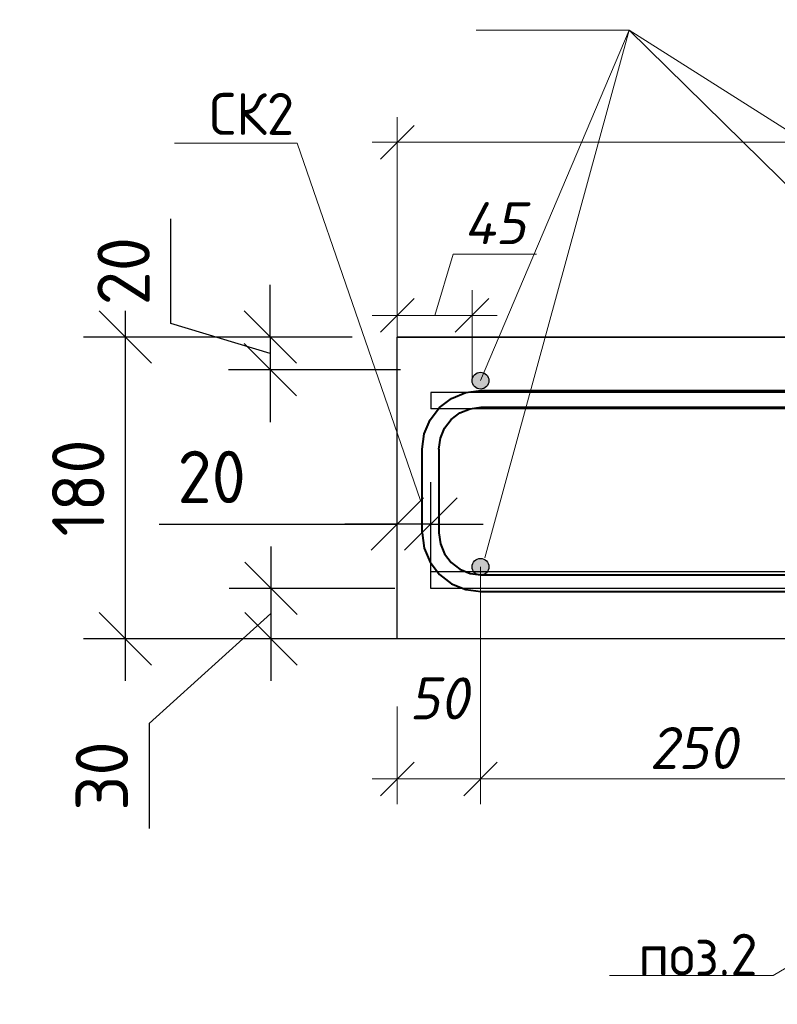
# Model space of a CAD drawing. Header units: millimetres. Extents: x 40580 to 2152466, y -328404 to 177125.
# Tile 60 of 252: x 379760 to 384279, y 137534 to 143407. Entities that reach past the tile are written whole.
import ezdxf
from ezdxf import colors
from ezdxf.entities.mleader import LeaderData, LeaderLine
from ezdxf.math import Vec2, Vec3

# ---------------------------------------------------------------- set-up
doc = ezdxf.new("R2010")
doc.units = ezdxf.units.MM
doc.layers.add('801Арм Тонкие линии', color=72, linetype='Continuous')
doc.layers.add('911Сл Штриховка', color=50, linetype='Continuous')
for name, color, linetype, lineweight in [('Арм_хомуты', 133, 'Continuous', 18), ('Перекрытие ж_бетон', 250, 'Continuous', 30), ('подоснова', 151, 'Continuous', 5), ('Размеры', 9, 'Continuous', 15), ('Столовая Двери и окна', 7, 'Continuous', 15)]:
    doc.layers.add(name, color=color, linetype=linetype, lineweight=lineweight)
doc.styles.add('GOST 2.304', font='isocpeur.ttf', dxfattribs={"width": 0.8})
doc.styles.add('GOST-2.304_Type-B', font='GOST_Common.ttf')
doc.styles.add('ГОСТ', font='isocpeur.ttf')
doc.styles.add('ГОСТ 2.304', font='isocpeur.ttf')
doc.styles.add('Украинский', font='isocpeur.ttf', dxfattribs={"oblique": 12})
doc.dimstyles.new('10', dxfattribs={"dimscale": 0, "dimtxt": 250, "dimasz": 200, "dimexe": 150, "dimexo": 0, "dimgap": 60, "dimtad": 1, "dimdec": 0, "dimlfac": 0.1, "dimrnd": 1, "dimzin": 0, "dimdsep": 46, "dimtxsty": 'ГОСТ 2.304', "dimblk": 'OBLIQUE', "dimcen": 0.09, "dimdle": 150, "dimadec": 0, "dimazin": 0, "dimtfac": 1, "dimtdec": 0, "dimtmove": 1, "dimatfit": 2, "dimfxl": 1, "dimtzin": 0, "dimlwd": 0, "dimlwe": 0, "dimarcsym": 0})
doc.dimstyles.new('СПДС', dxfattribs={"dimscale": 125, "dimtxt": 2.5, "dimasz": 2.5, "dimexe": 2, "dimexo": 0.625, "dimgap": 1, "dimtad": 1, "dimdec": 0, "dimtxsty": 'GOST-2.304_Type-B', "dimblk": 'OBLIQUE', "dimcen": 2.5, "dimdle": 2, "dimadec": 0, "dimazin": 2, "dimtfac": 0.75, "dimtdec": 0, "dimtmove": 1, "dimatfit": 3, "dimfxl": 1, "dimtfill": 1, "dimtolj": 1, "dimarcsym": 1})

# ---------------------------------------------------------------- blocks, each defined once
blk = doc.blocks.new('_OBLIQUE')
at = {"color": 0, "linetype": 'ByBlock'}
blk.add_line((-0.5, -0.5), (0.5, 0.5), dxfattribs=at)
blk = doc.blocks.new('*D5497')
at = {"layer": 'Defpoints', "color": 0, "lineweight": 25, "ltscale": 0.3, "transparency": 16777216}
for p in [(380390.7, 141513.7), (381662.9, 141513.7), (381628.6, 139714)]:
    blk.add_point(p, dxfattribs=at)
at = {"layer": 'подоснова', "color": 0, "lineweight": -2, "ltscale": 0.3, "transparency": 16777216}
for p, q in [((380390.7, 139464), (380390.7, 141763.7)), ((381584.8, 141513.7), (380140.7, 141513.7)), ((381550.5, 139714), (380140.7, 139714))]:
    blk.add_line(p, q, dxfattribs=at)
at = {"layer": 'подоснова', "color": 0, "lineweight": -2, "ltscale": 0.3, "transparency": 16777216, "xscale": 312.5, "yscale": 312.5, "zscale": 312.5}
for p, rotation in [((380390.7, 141513.7), 90), ((380390.7, 139714), 270)]:
    blk.add_blockref('_OBLIQUE', p, dxfattribs=dict(at, rotation=rotation))
at = {"layer": 'подоснова', "color": 0, "ltscale": 0.3, "transparency": 16777216, "insert": (380109.4, 140613.9), "char_height": 312.5, "attachment_point": 5, "rotation": 90, "style": 'GOST-2.304_Type-B', "bg_fill": 3, "box_fill_scale": 1.1, "bg_fill_color": 256, "bg_fill_true_color": 13158600, "bg_fill_transparency": 0}
blk.add_mtext('\\A1;180', dxfattribs=at)
blk = doc.blocks.new('*D5498')
at = {"layer": 'Defpoints', "color": 0, "lineweight": 25, "ltscale": 0.3, "transparency": 16777216}
for p in [(381821.7, 141514), (381254.9, 141319), (382110.7, 141319)]:
    blk.add_point(p, dxfattribs=at)
at = {"layer": 'подоснова', "color": 0, "lineweight": -2, "ltscale": 0.3, "transparency": 16777216}
for p, q in [((380661.2, 141594.6), (380661.2, 142219.6)), ((381254.9, 141514), (381254.9, 141826.5)), ((381254.9, 141416.5), (380661.2, 141594.6)), ((381743.6, 141514), (381004.9, 141514)), ((381254.9, 141514), (381254.9, 141319)), ((381254.9, 141514), (381254.9, 141319)), ((382032.6, 141319), (381004.9, 141319)), ((381254.9, 141319), (381254.9, 141006.5))]:
    blk.add_line(p, q, dxfattribs=at)
at = {"layer": 'подоснова', "color": 0, "lineweight": -2, "ltscale": 0.3, "transparency": 16777216, "xscale": 312.5, "yscale": 312.5, "zscale": 312.5}
for p, rotation in [((381254.9, 141514), 270), ((381254.9, 141319), 90)]:
    blk.add_blockref('_OBLIQUE', p, dxfattribs=dict(at, rotation=rotation))
at = {"layer": 'подоснова', "color": 0, "ltscale": 0.3, "transparency": 16777216, "insert": (380379.9, 141907.1), "char_height": 312.5, "attachment_point": 5, "rotation": 90, "style": 'GOST-2.304_Type-B', "bg_fill": 3, "box_fill_scale": 1.1, "bg_fill_color": 256, "bg_fill_true_color": 13158600, "bg_fill_transparency": 0}
blk.add_mtext('\\A1;20', dxfattribs=at)
blk = doc.blocks.new('*D5499')
at = {"layer": 'Defpoints', "color": 0, "lineweight": 25, "ltscale": 0.3, "transparency": 16777216}
for p in [(382076.9, 140015.1), (381258.7, 139714), (382123.6, 139714)]:
    blk.add_point(p, dxfattribs=at)
at = {"layer": 'подоснова', "color": 0, "lineweight": -2, "ltscale": 0.3, "transparency": 16777216}
for p, q in [((381258.7, 140265.1), (381258.7, 139464)), ((381998.7, 140015.1), (381008.7, 140015.1)), ((381258.7, 139864.6), (380531.6, 139208.1)), ((382045.5, 139714), (381008.7, 139714)), ((380531.6, 139208.1), (380531.6, 138583.1))]:
    blk.add_line(p, q, dxfattribs=at)
at = {"layer": 'подоснова', "color": 0, "lineweight": -2, "ltscale": 0.3, "transparency": 16777216, "xscale": 312.5, "yscale": 312.5, "zscale": 312.5}
for p, rotation in [((381258.7, 140015.1), 90), ((381258.7, 139714), 270)]:
    blk.add_blockref('_OBLIQUE', p, dxfattribs=dict(at, rotation=rotation))
at = {"layer": 'подоснова', "color": 0, "ltscale": 0.3, "transparency": 16777216, "insert": (380250.3, 138895.6), "char_height": 312.5, "attachment_point": 5, "rotation": 90, "style": 'GOST-2.304_Type-B', "bg_fill": 3, "box_fill_scale": 1.1, "bg_fill_color": 256, "bg_fill_true_color": 13158600, "bg_fill_transparency": 0}
blk.add_mtext('\\A1;30', dxfattribs=at)
blk = doc.blocks.new('*D5584')
at = {"layer": 'Defpoints', "color": 0, "lineweight": 25, "ltscale": 0.3, "transparency": 16777216}
for p in [(382508.8, 140143.7), (382012.7, 139311), (382508.8, 138877.9)]:
    blk.add_point(p, dxfattribs=at)
at = {"layer": 'подоснова', "color": 0, "lineweight": 0, "ltscale": 0.3, "transparency": 16777216}
for p, q in [((382508.8, 140143.7), (382508.8, 138727.9)), ((382012.7, 139311), (382012.7, 138727.9)), ((381862.7, 138877.9), (382658.8, 138877.9))]:
    blk.add_line(p, q, dxfattribs=at)
at = {"layer": 'подоснова', "color": 0, "lineweight": 0, "ltscale": 0.3, "transparency": 16777216, "xscale": 200, "yscale": 200, "zscale": 200, "rotation": 180}
blk.add_blockref('_OBLIQUE', (382012.7, 138877.9), dxfattribs=at)
at = {"layer": 'подоснова', "color": 0, "lineweight": 0, "ltscale": 0.3, "transparency": 16777216, "xscale": 200, "yscale": 200, "zscale": 200}
blk.add_blockref('_OBLIQUE', (382508.8, 138877.9), dxfattribs=at)
at = {"layer": 'подоснова', "color": 0, "ltscale": 0.3, "transparency": 16777216, "insert": (382260.8, 139358.7), "char_height": 250, "attachment_point": 5, "style": 'Украинский', "bg_fill": 3, "box_fill_scale": 1.1, "bg_fill_color": 256, "bg_fill_true_color": 13158600, "bg_fill_transparency": 0}
blk.add_mtext('50', dxfattribs=at)
blk = doc.blocks.new('*D5585')
at = {"layer": 'Defpoints', "color": 0, "lineweight": 25, "ltscale": 0.3, "transparency": 16777216}
for p in [(382508.8, 140143.7), (385048.8, 140143.7), (385048.8, 138877.9)]:
    blk.add_point(p, dxfattribs=at)
at = {"layer": 'подоснова', "color": 0, "lineweight": 0, "ltscale": 0.3, "transparency": 16777216}
for p, q in [((382508.8, 140143.7), (382508.8, 138727.9)), ((385048.8, 140143.7), (385048.8, 138727.9)), ((382358.8, 138877.9), (385198.8, 138877.9))]:
    blk.add_line(p, q, dxfattribs=at)
at = {"layer": 'подоснова', "color": 0, "lineweight": 0, "ltscale": 0.3, "transparency": 16777216, "xscale": 200, "yscale": 200, "zscale": 200, "rotation": 180}
blk.add_blockref('_OBLIQUE', (382508.8, 138877.9), dxfattribs=at)
at = {"layer": 'подоснова', "color": 0, "lineweight": 0, "ltscale": 0.3, "transparency": 16777216, "xscale": 200, "yscale": 200, "zscale": 200}
blk.add_blockref('_OBLIQUE', (385048.8, 138877.9), dxfattribs=at)
at = {"layer": 'подоснова', "color": 0, "ltscale": 0.3, "transparency": 16777216, "insert": (383778.8, 139062.9), "char_height": 250, "attachment_point": 5, "style": 'Украинский', "bg_fill": 3, "box_fill_scale": 1.1, "bg_fill_color": 256, "bg_fill_true_color": 13158600, "bg_fill_transparency": 0}
blk.add_mtext('250', dxfattribs=at)
blk = doc.blocks.new('*U334')
at = {"color": 0, "linetype": 'ByBlock', "lineweight": -2}
for p, q in [((-60, 25), (-60, 427.53)), ((-50, 427.53), (-60, 427.53)), ((-50, 25), (-50, 427.53)), ((50, 25), (50, 427.53)), ((50, 427.53), (60, 427.53)), ((60, 25), (60, 427.53)), ((-58.81, 15.94), (-60, 25)), ((-49.15, 18.53), (-50, 25)), ((49.15, 18.53), (50, 25)), ((58.81, 15.94), (60, 25)), ((-46.65, 12.5), (-49.15, 18.53)), ((46.65, 12.5), (49.15, 18.53)), ((-55.31, 7.5), (-58.81, 15.94)), ((-42.68, 7.32), (-46.65, 12.5)), ((42.68, 7.32), (46.65, 12.5)), ((55.31, 7.5), (58.81, 15.94)), ((-49.75, 0.25), (-55.31, 7.5)), ((-37.5, 3.35), (-42.68, 7.32)), ((37.5, 3.35), (42.68, 7.32)), ((49.75, 0.25), (55.31, 7.5)), ((-42.5, -5.31), (-49.75, 0.25)), ((-31.47, 0.85), (-37.5, 3.35)), ((-25, 0), (-31.47, 0.85)), ((-25, 0), (25, 0)), ((25, 0), (31.47, 0.85)), ((31.47, 0.85), (37.5, 3.35)), ((42.5, -5.31), (49.75, 0.25)), ((-34.06, -8.81), (-42.5, -5.31)), ((34.06, -8.81), (42.5, -5.31)), ((-25, -10), (-34.06, -8.81)), ((25, -10), (-25, -10)), ((25, -10), (34.06, -8.81))]:
    blk.add_line(p, q, dxfattribs=at)
at = {"style": 'GOST 2.304', "oblique": 15, "flags": 9}
for tag, p in [('ПОЗИЦИЯ', (806.29, -54.36)), ('ДИАМЕТР', (806.6, -58.65)), ('КЛАСС', (806.89, -63.14)), ('ДЛИНА', (807.32, -67.9)), ('МАССА', (807.61, -73.29))]:
    blk.add_attdef(tag, p, '', height=2.5, dxfattribs=at)
blk = doc.blocks.new('_None')
blk = doc.blocks.new('*D5600')
at = {"layer": 'Defpoints', "color": 0, "lineweight": 25, "ltscale": 0.3, "transparency": 16777216}
for p in [(382012.7, 142675.7), (382012.7, 141514), (397512.6, 140932.4)]:
    blk.add_point(p, dxfattribs=at)
at = {"layer": 'подоснова', "color": 0, "lineweight": 0, "ltscale": 0.3, "transparency": 16777216}
for p, q in [((382012.7, 141514), (382012.7, 142825.7)), ((397512.6, 140932.4), (397512.6, 142825.7)), ((397662.6, 142675.7), (381862.7, 142675.7))]:
    blk.add_line(p, q, dxfattribs=at)
at = {"layer": 'подоснова', "color": 0, "lineweight": 0, "ltscale": 0.3, "transparency": 16777216, "xscale": 200, "yscale": 200, "zscale": 200, "rotation": 180}
blk.add_blockref('_OBLIQUE', (382012.7, 142675.7), dxfattribs=at)
at = {"layer": 'подоснова', "color": 0, "lineweight": 0, "ltscale": 0.3, "transparency": 16777216, "xscale": 200, "yscale": 200, "zscale": 200}
blk.add_blockref('_OBLIQUE', (397512.6, 142675.7), dxfattribs=at)
at = {"layer": 'подоснова', "color": 0, "ltscale": 0.3, "transparency": 16777216, "insert": (389762.7, 142860.7), "char_height": 250, "attachment_point": 5, "style": 'Украинский', "bg_fill": 3, "box_fill_scale": 1.1, "bg_fill_color": 256, "bg_fill_true_color": 13158600, "bg_fill_transparency": 0}
blk.add_mtext('1550', dxfattribs=at)
blk = doc.blocks.new('*D5416')
at = {"layer": 'Defpoints', "color": 0, "lineweight": 25, "ltscale": 0.3, "transparency": 16777216}
for p in [(382012.7, 141643.3), (382458.8, 141254), (382012.7, 140473.7)]:
    blk.add_point(p, dxfattribs=at)
at = {"layer": 'подоснова', "color": 0, "lineweight": 0, "ltscale": 0.3, "transparency": 16777216}
for p, q in [((382235.8, 141643.3), (382345.3, 142008.3)), ((382345.3, 142008.3), (382843.4, 142008.3)), ((382012.7, 140473.7), (382012.7, 141793.3)), ((382458.8, 141254), (382458.8, 141793.3)), ((382608.8, 141643.3), (381862.7, 141643.3))]:
    blk.add_line(p, q, dxfattribs=at)
at = {"layer": 'подоснова', "color": 0, "lineweight": 0, "ltscale": 0.3, "transparency": 16777216, "xscale": 200, "yscale": 200, "zscale": 200, "rotation": 180}
blk.add_blockref('_OBLIQUE', (382012.7, 141643.3), dxfattribs=at)
at = {"layer": 'подоснова', "color": 0, "lineweight": 0, "ltscale": 0.3, "transparency": 16777216, "xscale": 200, "yscale": 200, "zscale": 200}
blk.add_blockref('_OBLIQUE', (382458.8, 141643.3), dxfattribs=at)
at = {"layer": 'подоснова', "color": 0, "ltscale": 0.3, "transparency": 16777216, "insert": (382594.3, 142193.3), "char_height": 250, "attachment_point": 5, "style": 'Украинский', "bg_fill": 3, "box_fill_scale": 1.1, "bg_fill_color": 256, "bg_fill_true_color": 13158600, "bg_fill_transparency": 0}
blk.add_mtext('45', dxfattribs=at)
blk = doc.blocks.new('*D5418')
at = {"layer": 'Defpoints', "color": 0, "lineweight": 25, "ltscale": 0.3, "transparency": 16777216}
for p in [(382012.7, 140398.4), (382012.7, 140015.1), (382212.7, 140015.1)]:
    blk.add_point(p, dxfattribs=at)
at = {"layer": 'подоснова', "color": 0, "lineweight": -2, "ltscale": 0.3, "transparency": 16777216}
for p, q in [((382012.7, 140093.2), (382012.7, 140648.4)), ((382212.7, 140093.2), (382212.7, 140648.4)), ((380592.9, 140398.4), (382012.7, 140398.4)), ((382012.7, 140398.4), (381700.2, 140398.4)), ((382212.7, 140398.4), (382012.7, 140398.4)), ((382212.7, 140398.4), (382012.7, 140398.4)), ((382212.7, 140398.4), (382525.2, 140398.4))]:
    blk.add_line(p, q, dxfattribs=at)
at = {"layer": 'подоснова', "color": 0, "lineweight": -2, "ltscale": 0.3, "transparency": 16777216, "xscale": 312.5, "yscale": 312.5, "zscale": 312.5}
blk.add_blockref('_OBLIQUE', (382012.7, 140398.4), dxfattribs=at)
at = {"layer": 'подоснова', "color": 0, "lineweight": -2, "ltscale": 0.3, "transparency": 16777216, "xscale": 312.5, "yscale": 312.5, "zscale": 312.5, "rotation": 180}
blk.add_blockref('_OBLIQUE', (382212.7, 140398.4), dxfattribs=at)
at = {"layer": 'подоснова', "color": 0, "ltscale": 0.3, "transparency": 16777216, "insert": (380905.4, 140679.6), "char_height": 312.5, "attachment_point": 5, "style": 'GOST-2.304_Type-B', "bg_fill": 3, "box_fill_scale": 1.1, "bg_fill_color": 256, "bg_fill_true_color": 13158600, "bg_fill_transparency": 0}
blk.add_mtext('\\A1;20', dxfattribs=at)

msp = doc.modelspace()

# ---------------------------------------------------------------- linework, layer by layer
at = {"layer": 'Перекрытие ж_бетон', "color": 18, "linetype": 'Continuous', "lineweight": 30, "true_color": 0x000000}
for p, q in [((397372.665, 141184.014), (382212.691, 141184.014)), ((397372.665, 141085.103), (382212.691, 141085.103)), ((395912.688, 140114.014), (382212.691, 140114.014)), ((397372.665, 140114.014), (382212.691, 140114.014)), ((395912.689, 140015.103), (382212.691, 140015.103)), ((397372.665, 140015.103), (382212.691, 140015.103))]:
    msp.add_line(p, q, dxfattribs=at)
for points in [[(382212.691, 141184.014), (382212.691, 141085.103)], [(382212.691, 140015.103), (382212.691, 140114.014)]]:
    msp.add_lwpolyline(points, dxfattribs=at)
at = {"layer": 'подоснова', "color": 18, "ltscale": 0.3, "true_color": 0x000000}
for p, q in [((383395.975, 143343.905), (382483.454, 143343.905)), ((383395.975, 143343.905), (382508.847, 141254.013)), ((383395.975, 143343.905), (382534.631, 140197.844)), ((386809.999, 141184.014), (383395.975, 143343.905))]:
    msp.add_line(p, q, dxfattribs=at)
at = {"layer": 'Размеры', "color": 18, "true_color": 0x000000}
msp.add_line((396512.687, 141514.014), (382012.691, 141514.014), dxfattribs=at)
msp.add_line((396512.687, 141514.014), (382012.691, 141514.014), dxfattribs=at)
msp.add_line((396512.687, 141514.014), (382012.691, 141514.014), dxfattribs=at)
at = {"layer": 'Размеры', "color": 18, "lineweight": 30, "true_color": 0x000000}
for p in [(382012.691, 139714.014), (382012.691, 139714.014), (396622.687, 141514.014)]:
    msp.add_line(p, (382012.691, 141514.014), dxfattribs=at)

# ---------------------------------------------------------------- dimensions: what is measured, and where the dimension line sits
at = {"layer": 'подоснова', "color": 18, "ltscale": 0.3, "true_color": 0x000000}
dim = msp.add_linear_dim(base=(380390.659, 141513.734), p1=(381628.643, 139714.014), p2=(381662.941, 141513.734), angle=90, dimstyle='СПДС', override={"dimlfac": 0.1}, dxfattribs=at)
dim.commit()
dim.dimension.update_dxf_attribs({"geometry": '*D5497', "text_midpoint": (380109.409, 140613.874)})

# ---------------------------------------------------------------- next in the draw order: dimensions: what is measured, and where the dimension line sits
dim = msp.add_linear_dim(base=(381254.944391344, 141319.013592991), p1=(381821.67557627, 141514.01359299), p2=(382110.744261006, 141319.013592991), angle=90, dimstyle='СПДС', override={"dimlfac": 0.1}, dxfattribs=at)
dim.commit()
dim.dimension.update_dxf_attribs({"geometry": '*D5498', "text_midpoint": (380379.944391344, 141719.638592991)})
dim = msp.add_linear_dim(base=(381258.694, 139714.014), p1=(382076.865, 140015.103), p2=(382123.591, 139714.014), angle=90, dimstyle='СПДС', override={"dimlfac": 0.1}, dxfattribs=at)
dim.commit()
dim.dimension.update_dxf_attribs({"geometry": '*D5499', "text_midpoint": (380531.569, 139083.05), "dimtype": 160})

# ---------------------------------------------------------------- next in the draw order: dimensions: what is measured, and where the dimension line sits
dim = msp.add_linear_dim(base=(382508.846, 138877.861), p1=(382012.691, 139311.017), p2=(382508.846, 140143.668), dimstyle='10', override={"dimscale": 1, "dimtxsty": 'Украинский', "dimtfill": 1}, dxfattribs=at)
dim.commit()
dim.dimension.update_dxf_attribs({"geometry": '*D5584', "text_midpoint": (382260.768, 139173.718), "dimtype": 160})

# ---------------------------------------------------------------- next in the draw order: leaders
ml = msp.add_multileader_mtext('Standard', dxfattribs=at)
ml.set_content('СК2 ', color=(0, 0, 0), style='GOST-2.304_Type-B')
ml.set_leader_properties(color=256, linetype='ByLayer', lineweight=15)
ml.set_arrow_properties(name='NONE')
ml.build(insert=Vec2(0, 0))
ml.multileader.update_dxf_attribs({"text_left_attachment_type": 6, "text_right_attachment_type": 6, "dogleg_length": 0.1, "arrow_head_size": 18})
ctx = ml.context
ctx.base_point, ctx.char_height, ctx.arrow_head_size, ctx.landing_gap_size, ctx.plane_origin = Vec3(380874.514, 142670.186), 250, 18, 20, Vec3(390791.583, 143393.088)
ctx.left_attachment, ctx.right_attachment, ctx.text_align_type = 6, 6, 1
notes = []
notes.append((ctx, [(0, (1, 1, 0), (381414.614, 142670.186), (-1, 0), 0.1, [(0, [(382150.981, 140538.961)], 0, [])])]))
ctx.mtext.insert, ctx.mtext.alignment, ctx.mtext.flow_direction = Vec3(381144.514, 142970.186), 2, 5
for ctx, leaders in notes:
    for number, flags, end, landing, length, lines in leaders:
        leader = LeaderData()
        leader.index, (leader.has_last_leader_line, leader.has_dogleg_vector, leader.attachment_direction) = number, flags
        leader.last_leader_point, leader.dogleg_vector, leader.dogleg_length = Vec3(end), Vec3(landing), length
        for number, points, colour, breaks in lines:
            line = LeaderLine()
            line.index, line.vertices, line.color, line.breaks = number, Vec3.list(points), colors.encode_raw_color(colour), breaks
            leader.lines.append(line)
        ctx.leaders.append(leader)

# ---------------------------------------------------------------- next in the draw order: dimensions: what is measured, and where the dimension line sits
dim = msp.add_linear_dim(base=(385048.846, 138877.861), p1=(382508.846, 140143.668), p2=(385048.846, 140143.668), dimstyle='10', override={"dimscale": 1, "dimrnd": 10, "dimtxsty": 'Украинский', "dimtfill": 1}, dxfattribs=at)
dim.commit()
dim.dimension.update_dxf_attribs({"geometry": '*D5585', "text_midpoint": (383778.846, 139062.861)})

# ---------------------------------------------------------------- next in the draw order: hatches: boundary and pattern name
at = {"layer": '911Сл Штриховка', "true_color": 0x000000}
h = msp.add_hatch(color=18, dxfattribs=at)
edge = h.paths.add_edge_path()
edge.add_arc((382508.846, 140143.668), 50, 0, 360)

# ---------------------------------------------------------------- next in the draw order: linework, layer by layer
at = {"layer": '801Арм Тонкие линии', "color": 18, "true_color": 0x000000}
msp.add_circle((382508.846, 140143.668), 50, dxfattribs=at)
at = {"layer": 'подоснова', "color": 18, "ltscale": 0.3, "true_color": 0x000000}
msp.add_line((386685.781, 140114.014), (383395.975, 143343.905), dxfattribs=at)

# ---------------------------------------------------------------- next in the draw order: block references
at = {"layer": 'Арм_хомуты', "color": 18, "lineweight": 40, "true_color": 0x000000, "xscale": 10, "yscale": 10, "zscale": 10, "rotation": 270}
msp.add_blockref('*U334', (382261.257, 140595.398), dxfattribs=at)

# ---------------------------------------------------------------- next in the draw order: leaders
at = {"layer": 'подоснова', "color": 18, "ltscale": 0.3, "true_color": 0x000000}
ml = msp.add_multileader_mtext('Standard', dxfattribs=at)
ml.set_content('поз.2\\P ', color=(0, 0, 0), style='GOST-2.304_Type-B')
ml.set_leader_properties(color=256, linetype='ByLayer', lineweight=15)
ml.set_arrow_properties(name='NONE')
ml.build(insert=Vec2(0, 0))
ml.multileader.update_dxf_attribs({"text_left_attachment_type": 6, "text_right_attachment_type": 6, "dogleg_length": 0.1, "arrow_head_size": 18})
ctx = ml.context
ctx.base_point, ctx.char_height, ctx.arrow_head_size, ctx.landing_gap_size, ctx.plane_origin = Vec3(383429.849, 137704.77), 250, 18, 20, Vec3(395124.402, 138844.018)
ctx.left_attachment, ctx.right_attachment, ctx.text_align_type = 6, 6, 1
notes = []
notes.append((ctx, [(0, (1, 1, 0), (384254.072, 137704.77), (-1, 0), 71.724, [(2, [(385550.002, 140194.418), (387050.002, 140194.418), (388470.002, 140194.418)], 0, [])])]))
ctx.mtext.insert, ctx.mtext.alignment, ctx.mtext.flow_direction = Vec3(383806.099, 137954.77), 2, 5
for ctx, leaders in notes:
    for number, flags, end, landing, length, lines in leaders:
        leader = LeaderData()
        leader.index, (leader.has_last_leader_line, leader.has_dogleg_vector, leader.attachment_direction) = number, flags
        leader.last_leader_point, leader.dogleg_vector, leader.dogleg_length = Vec3(end), Vec3(landing), length
        for number, points, colour, breaks in lines:
            line = LeaderLine()
            line.index, line.vertices, line.color, line.breaks = number, Vec3.list(points), colors.encode_raw_color(colour), breaks
            leader.lines.append(line)
        ctx.leaders.append(leader)

# ---------------------------------------------------------------- next in the draw order: dimensions: what is measured, and where the dimension line sits
dim = msp.add_linear_dim(base=(382012.691, 142675.729), p1=(397512.616, 140932.436), p2=(382012.691, 141514.014), dimstyle='10', override={"dimscale": 1, "dimtxsty": 'Украинский', "dimtfill": 1}, dxfattribs=at)
dim.commit()
dim.dimension.update_dxf_attribs({"geometry": '*D5600', "text_midpoint": (389762.653, 142860.729)})

# ---------------------------------------------------------------- next in the draw order: hatches: boundary and pattern name
at = {"layer": '911Сл Штриховка', "true_color": 0x000000}
h = msp.add_hatch(color=18, dxfattribs=at)
edge = h.paths.add_edge_path()
edge.add_arc((382508.847, 141254.013), 50, 0, 360)

# ---------------------------------------------------------------- next in the draw order: linework, layer by layer
at = {"layer": '801Арм Тонкие линии', "color": 18, "true_color": 0x000000}
msp.add_circle((382508.847, 141254.013), 50, dxfattribs=at)
at = {"layer": 'Столовая Двери и окна', "color": 18, "lineweight": 30, "true_color": 0x000000}
msp.add_lwpolyline([(382012.691, 141514.014), (397512.616, 141514.014), (397512.616, 137919.165), (394512.687, 137919.165), (394512.687, 139714.014), (382012.691, 139714.014), (382012.691, 141514.014)], dxfattribs=at)

# ---------------------------------------------------------------- next in the draw order: dimensions: what is measured, and where the dimension line sits
at = {"layer": 'подоснова', "color": 18, "ltscale": 0.3, "true_color": 0x000000}
dim = msp.add_linear_dim(base=(382012.691, 141643.266), p1=(382458.847, 141254.013), p2=(382012.691, 140473.675), dimstyle='10', override={"dimscale": 1, "dimtxsty": 'Украинский', "dimtfill": 1}, dxfattribs=at)
dim.commit()
dim.dimension.update_dxf_attribs({"geometry": '*D5416', "text_midpoint": (382405.269, 142193.266)})

# ---------------------------------------------------------------- next in the draw order: dimensions: what is measured, and where the dimension line sits
dim = msp.add_linear_dim(base=(382012.691, 140398.393), p1=(382212.691, 140015.103), p2=(382012.691, 140015.103), dimstyle='СПДС', override={"dimlfac": 0.1}, dxfattribs=at)
dim.commit()
dim.dimension.update_dxf_attribs({"geometry": '*D5418', "text_midpoint": (380905.407, 140449.584), "dimtype": 160})

# ---------------------------------------------------------------- next in the draw order: texts
at = {"color": 18, "true_color": 0x000000, "insert": (250111.057, 153773.154), "char_height": 200, "attachment_point": 1, "style": 'ГОСТ'}
msp.add_mtext_dynamic_manual_height_columns('\\pi9510.738;{\\H1.5152x;\\P\\pi1000;Общие указания\\P\\pi200;}1.^IРабочая документация разработана в соответствии с заданием на проектирование, требованиями действующих технических регламентов, стандартов, сводов правил и других документов, содержащих установленные требования.\\P2.^IРабочая документация выполнена в соответствии со следующими нормативными и техническими документами:\\P-^IСП 20.13330.2016 "Нагрузки и Воздействия";\\P-^IСП 63.13330.2012 "Бетонные и железобетонные конструкции. Основные положения";\\P-^IСП 22.13330.2016 "Основания зданий и сооружений";\\P-^IСП 45.13330.2012 "Земляные сооружения, основания и фундаменты".\\P3.   За относительную отметку 0,000 принята отметка чистого пола первого этажа.\\P4.^IПеречень видов работ, для которых необходимо составлять акты освидетельствования скрытых работ:\\P-^Iармирование конструкций;\\P-^Iосвидетельствование опалубки перед бетонированием;\\P-^Iвыполнение сварочных работ;\\P-^Iотбор контрольных проб бетона;\\P-^Iсоответствие законченных железобетонных конструкций проекту с отображением качества работ;\\P-^Iустройство монолитных конструкций, выполняемых в зимнее время;  \\P\\pi0;        -    устройство гидроизоляции;\\P\\pi200;-^Iуплотнение грунтов и обратную засыпку.\\PЗапрещается выполнение последующих работ при отсутствии актов освидетельствования предшествующих скрытых работ во всех случаях.\\P\\pi0;        5. Проект рассчитан на производство работ в период положительных температур. В случае выполнения работ при отрицательных температурах необходимо выполнять требования СНиП часть 3 по производству работ и ППР.\\P        6. При минимальной температуре воздуха до минус 15°С допускается:\\P\\pi200;-выдерживание бетона в конструкции методом термоса, при предварительном разогреве бетонной смеси;\\P -форсированный электроразогрев бетона в конструкции с повторным уплотнением.\\PПри минимальной температуре воздуха до минус 25°С допускается:\\P -обогрев бетона в греющей опалубке с помощью низкотемпературных электронагревателей;\\P -электродный сквозной прогрев бетона;\\P -электрообогрев с помощью греющего провода.\\P      7. В процессе бетонирования обеспечить соблюдение защитных слоев и мест положения рабочей арматуры согласно проекту. Величина защитного слоя продольной рабочей арматуры у боковых граней стен монолитных участков должны быть не менее 20мм и не менее диаметра продольной рабочей арматуры конструкции, величина защитного слоя поперечной арматуры - не менее 10 мм\\P      8. Крестовые соединения стержней продольной и поперечной арматуры, соединение стержней продольной арматуры по длине выполнить вязкой отожженой проволокой диаметром 2,0-3,0 мм', width=17710.69822, gutter_width=5800, heights=[13133.416], dxfattribs=at)

doc.saveas('drawing.dxf')
